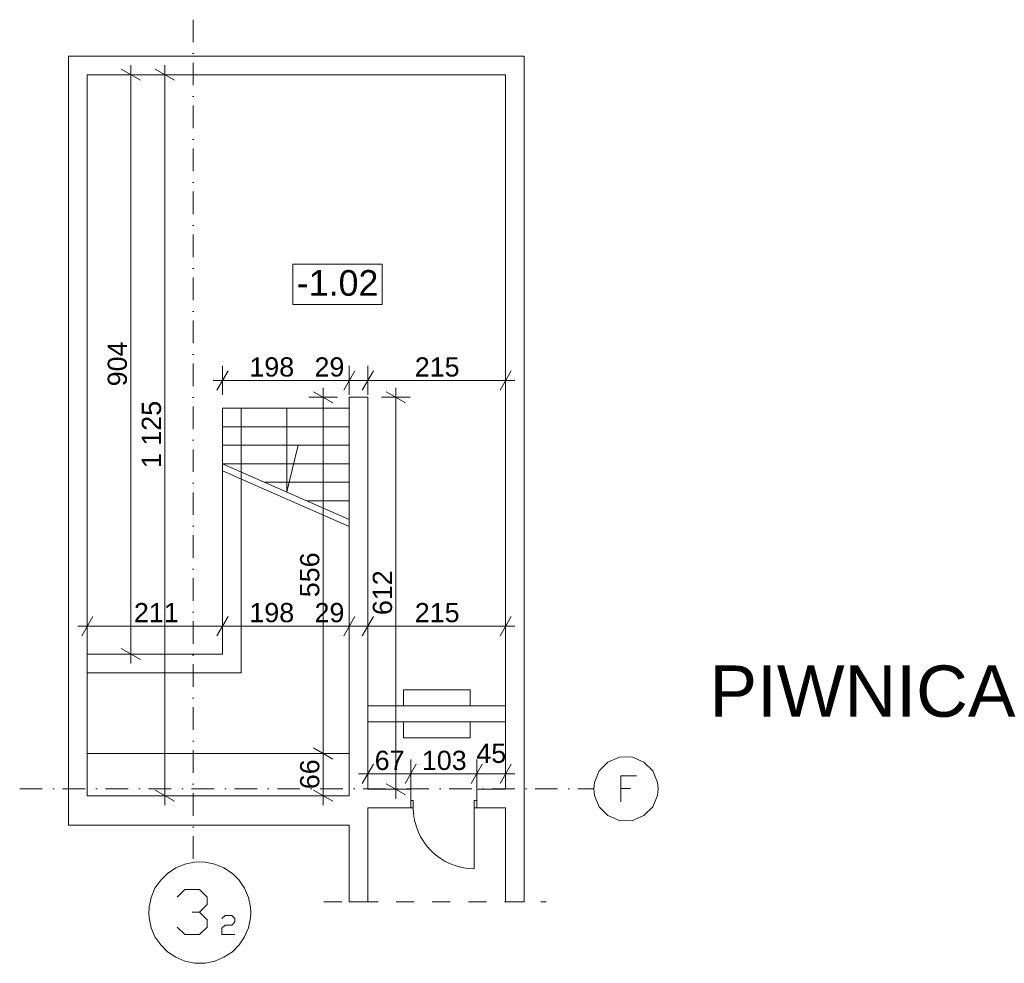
# Model space of a CAD drawing. Extents: x -283435 to 14216, y -77540 to 30522.
# Tile 155 of 177: x -52312 to -36942, y -55624 to -40902. Entities that reach past the tile are written whole.
import ezdxf

# ---------------------------------------------------------------- set-up
doc = ezdxf.new("R2010")
doc.units = 0
doc.header["$MEASUREMENT"] = 0
doc.linetypes.add('Kropki i Kreski', pattern=[670.277762, 352.777767, -176.388884, 0, -141.111112])
doc.linetypes.add('Przerywana', pattern=[564.444447, 282.222223, -282.222223])
for name, color, linetype in [('Drzwi ArchiCAD', 7, 'Continuous'), ('WYMIARY', 7, 'Continuous'), ('ŚCIANY', 7, 'Continuous')]:
    doc.layers.add(name, color=color, linetype=linetype)
for name, color, linetype, lineweight in [('Drzwi ArchiCAD_Nr_Pióra__3', 3, 'Continuous', 18), ('Drzwi ArchiCAD_Nr_Pióra__7', 7, 'Continuous', 18), ('LINIE_Nr_Pióra__7', 7, 'Continuous', 18), ('OPISY_Nr_Pióra__65', 65, 'Continuous', 18), ('OPISY_Nr_Pióra__86', 86, 'Continuous', 18), ('OSIE_Nr_Pióra__5', 5, 'Continuous', 18), ('OSIE_Nr_Pióra__7', 7, 'Continuous', 18), ('WYMIARY_Nr_Pióra__4', 4, 'Continuous', 18), ('WYMIARY_Nr_Pióra__5', 5, 'Continuous', 18), ('ŚCIANY_Nr_Pióra__7', 7, 'Continuous', 18)]:
    doc.layers.add(name, color=color, linetype=linetype, lineweight=lineweight)
doc.styles.add('GENERATED_STYLE_1', font='arial.ttf')
doc.styles.add('GENERATED_STYLE_2', font='txt')
doc.dimstyles.new('GENERATED_STYLE__1', dxfattribs={"dimtxt": 300, "dimasz": 228, "dimexe": 0.18, "dimexo": 0, "dimgap": 0.09, "dimtad": 1, "dimdec": 0, "dimlfac": 0.1, "dimzin": 0, "dimdsep": 46, "dimtxsty": 'GENERATED_STYLE_2', "dimblk": 'ARROWHEAD_2', "dimblk1": 'ARROWHEAD_2', "dimblk2": 'ARROWHEAD_2', "dimcen": 0.09, "dimclrd": 256, "dimclre": 256, "dimclrt": 256, "dimazin": 0, "dimtfac": 1, "dimtdec": 4, "dimtmove": 0, "dimatfit": 3, "dimfxl": 1, "dimtolj": 1, "dimtzin": 0, "dimarcsym": 0})
doc.dimstyles.new('GENERATED_STYLE__2', dxfattribs={"dimtxt": 300, "dimasz": 228, "dimexe": 0.18, "dimexo": 0, "dimgap": 0.09, "dimtad": 1, "dimtih": 1, "dimtoh": 1, "dimdec": 0, "dimlfac": 0.1, "dimzin": 0, "dimdsep": 46, "dimtxsty": 'GENERATED_STYLE_2', "dimblk": 'ARROWHEAD_2', "dimblk1": 'ARROWHEAD_2', "dimblk2": 'ARROWHEAD_2', "dimcen": 0.09, "dimclrd": 256, "dimclre": 256, "dimclrt": 256, "dimazin": 0, "dimtfac": 1, "dimtdec": 4, "dimtmove": 0, "dimatfit": 3, "dimfxl": 1, "dimtolj": 1, "dimtzin": 0, "dimarcsym": 0})
doc.dimstyles.new('GENERATED_STYLE__3', dxfattribs={"dimtxt": 300, "dimasz": 228, "dimexe": 0.18, "dimexo": 0, "dimgap": 0.09, "dimtad": 1, "dimtih": 1, "dimtoh": 1, "dimdec": 0, "dimlfac": 0.1, "dimzin": 0, "dimdsep": 46, "dimtxsty": 'GENERATED_STYLE_2', "dimblk": 'ARROWHEAD_2', "dimblk1": 'ARROWHEAD_2', "dimblk2": 'ARROWHEAD_2', "dimcen": 0.09, "dimclrd": 256, "dimclre": 256, "dimclrt": 256, "dimazin": 0, "dimtfac": 1, "dimtdec": 4, "dimtmove": 2, "dimatfit": 3, "dimfxl": 1, "dimtolj": 1, "dimtzin": 0, "dimarcsym": 0})

# ---------------------------------------------------------------- blocks, each defined once
blk = doc.blocks.new('Ściana_524', base_point=(-51257, -53010))
at = {"layer": 'ŚCIANY_Nr_Pióra__7', "linetype": 'Continuous'}
for p, q in [((-51547, -41471), (-51547, -53470)), ((-51257, -50801), (-51257, -41761)), ((-51257, -53010), (-51257, -51091))]:
    blk.add_line(p, q, dxfattribs=at)
blk = doc.blocks.new('Ściana_525', base_point=(-51257, -41761))
at = {"layer": 'ŚCIANY_Nr_Pióra__7', "linetype": 'Continuous'}
for p, q in [((-44437, -41471), (-51547, -41471)), ((-51257, -41761), (-44727, -41761))]:
    blk.add_line(p, q, dxfattribs=at)
blk = doc.blocks.new('Ściana_526', base_point=(-44727, -41761))
at = {"layer": 'ŚCIANY_Nr_Pióra__7', "linetype": 'Continuous'}
for p, q in [((-44437, -54667), (-44437, -41471)), ((-44727, -41761), (-44727, -52909)), ((-44727, -53199), (-44727, -54667)), ((-44727, -54667), (-44437, -54667))]:
    blk.add_line(p, q, dxfattribs=at)
blk = doc.blocks.new('D1 Drzwi proste 12_158')
at = {"layer": 'Drzwi ArchiCAD_Nr_Pióra__3', "linetype": 'Continuous'}
for p, q in [((475, 0), (475, 950)), ((-475, 0), (-515, 0)), ((-515, 0), (-515, -115)), ((-475, -115), (-475, 0)), ((515, 0), (475, 0)), ((475, 0), (475, -115)), ((515, -115), (515, 0)), ((-515, -115), (-475, -115)), ((475, -115), (515, -115))]:
    blk.add_line(p, q, dxfattribs=at)
blk.add_arc((475, 0), 950, 90, 180, dxfattribs=at)
at = {"layer": 'Drzwi ArchiCAD_Nr_Pióra__7', "linetype": 'Continuous'}
for p, q in [((-515, 0), (-515, -115)), ((515, 0), (515, -115))]:
    blk.add_line(p, q, dxfattribs=at)
blk = doc.blocks.new('Ściana_527', base_point=(-44727, -52909))
at = {"layer": 'ŚCIANY_Nr_Pióra__7', "linetype": 'Continuous'}
for p, q in [((-46207, -52909), (-46877, -52909)), ((-46207, -53084), (-46207, -52909)), ((-45177, -53084), (-45177, -52909)), ((-44727, -52909), (-45177, -52909)), ((-46207, -53199), (-46207, -53084)), ((-45177, -53199), (-45177, -53084)), ((-46877, -53199), (-46207, -53199)), ((-45177, -53199), (-44727, -53199))]:
    blk.add_line(p, q, dxfattribs=at)
at = {"layer": 'Drzwi ArchiCAD', "linetype": 'Continuous', "xscale": -1, "rotation": 180}
blk.add_blockref('D1 Drzwi proste 12_158', (-45692, -53199), dxfattribs=at)
blk = doc.blocks.new('Ściana_528', base_point=(-46877, -54667))
at = {"layer": 'ŚCIANY_Nr_Pióra__7', "linetype": 'Continuous'}
for p, q in [((-46877, -46793), (-47167, -46793)), ((-47167, -46793), (-47167, -53010)), ((-46877, -52909), (-46877, -46793)), ((-46877, -54667), (-46877, -53199)), ((-47167, -53470), (-47167, -54667)), ((-47167, -54667), (-46877, -54667))]:
    blk.add_line(p, q, dxfattribs=at)
blk = doc.blocks.new('Ściana_529', base_point=(-51257, -53010))
at = {"layer": 'ŚCIANY_Nr_Pióra__7', "linetype": 'Continuous'}
for p, q in [((-47167, -53010), (-51257, -53010)), ((-51547, -53470), (-47167, -53470))]:
    blk.add_line(p, q, dxfattribs=at)
blk = doc.blocks.new('Ściana_530', base_point=(-51257, -51091))
at = {"layer": 'ŚCIANY_Nr_Pióra__7', "linetype": 'Continuous'}
for p, q in [((-49146, -50801), (-51257, -50801)), ((-51257, -51091), (-48856, -51091))]:
    blk.add_line(p, q, dxfattribs=at)
blk = doc.blocks.new('Ściana_531', base_point=(-49146, -46963))
at = {"layer": 'ŚCIANY_Nr_Pióra__7', "linetype": 'Continuous'}
for p, q in [((-49146, -46963), (-49146, -50801)), ((-48856, -46963), (-49146, -46963)), ((-48856, -51091), (-48856, -46963))]:
    blk.add_line(p, q, dxfattribs=at)
blk = doc.blocks.new('*D2462')
at = {"layer": 'WYMIARY_Nr_Pióra__4', "linetype": 'Continuous', "transparency": 16777216}
for p, q in [((-49821, -53010), (-50271, -53010)), ((-50196, -52924), (-49896, -53097)), ((-50046, -53157), (-50046, -53010))]:
    blk.add_line(p, q, dxfattribs=at)
blk = doc.blocks.new('ARROWHEAD_2')
at = {"linetype": 'Continuous'}
for p, q in [((0, 0), (-1, 0)), ((-0.378, -0.655), (0.378, 0.655))]:
    blk.add_line(p, q, dxfattribs=at)
blk = doc.blocks.new('*D2463')
at = {"layer": 'WYMIARY_Nr_Pióra__4', "linetype": 'Continuous', "transparency": 16777216}
for p, q in [((-50046, -41761), (-50046, -41614)), ((-49821, -41761), (-50271, -41761)), ((-49896, -41847), (-50196, -41674)), ((-50046, -53010), (-50046, -41761)), ((-49821, -53010), (-50271, -53010)), ((-50196, -52924), (-49896, -53097))]:
    blk.add_line(p, q, dxfattribs=at)
at = {"layer": 'WYMIARY_Nr_Pióra__5', "transparency": 16777216, "insert": (-50406, -47898), "char_height": 300, "attachment_point": 1, "rotation": 90, "style": 'GENERATED_STYLE_1'}
blk.add_mtext('{1\xa0125}', dxfattribs=at)
blk = doc.blocks.new('*D2464')
at = {"layer": 'WYMIARY_Nr_Pióra__4', "linetype": 'Continuous', "transparency": 16777216}
for p, q in [((-47350, -52350), (-47800, -52350)), ((-47725, -52264), (-47425, -52437)), ((-47575, -53010), (-47575, -52350)), ((-47350, -53010), (-47800, -53010)), ((-47725, -52924), (-47425, -53097)), ((-47575, -53157), (-47575, -53010))]:
    blk.add_line(p, q, dxfattribs=at)
at = {"layer": 'WYMIARY_Nr_Pióra__5', "transparency": 16777216, "insert": (-47935, -52908), "char_height": 300, "attachment_point": 1, "rotation": 90, "style": 'GENERATED_STYLE_1'}
blk.add_mtext('{66}', dxfattribs=at)
blk = doc.blocks.new('*D2465')
at = {"layer": 'WYMIARY_Nr_Pióra__4', "linetype": 'Continuous', "transparency": 16777216}
for p, q in [((-47425, -46880), (-47725, -46706)), ((-47575, -46793), (-47575, -46646)), ((-47350, -46793), (-47800, -46793)), ((-47575, -52350), (-47575, -46793)), ((-47350, -52350), (-47800, -52350)), ((-47725, -52264), (-47425, -52437))]:
    blk.add_line(p, q, dxfattribs=at)
at = {"layer": 'WYMIARY_Nr_Pióra__5', "transparency": 16777216, "insert": (-47935, -49913), "char_height": 300, "attachment_point": 1, "rotation": 90, "style": 'GENERATED_STYLE_1'}
blk.add_mtext('{556}', dxfattribs=at)
blk = doc.blocks.new('*D2466')
at = {"layer": 'WYMIARY_Nr_Pióra__4', "linetype": 'Continuous', "transparency": 16777216}
for p, q in [((-46290, -46880), (-46590, -46706)), ((-46440, -46793), (-46440, -46646)), ((-46215, -46793), (-46665, -46793)), ((-46440, -52909), (-46440, -46793)), ((-46590, -52822), (-46290, -52996)), ((-46215, -52909), (-46665, -52909)), ((-46440, -53056), (-46440, -52909))]:
    blk.add_line(p, q, dxfattribs=at)
at = {"layer": 'WYMIARY_Nr_Pióra__5', "transparency": 16777216, "insert": (-46800, -50192), "char_height": 300, "attachment_point": 1, "rotation": 90, "style": 'GENERATED_STYLE_1'}
blk.add_mtext('{612}', dxfattribs=at)
blk = doc.blocks.new('*D2467')
at = {"layer": 'WYMIARY_Nr_Pióra__4', "linetype": 'Continuous', "transparency": 16777216}
for p, q in [((-51171, -50213), (-51344, -50513)), ((-51257, -50588), (-51257, -50138)), ((-49059, -50213), (-49232, -50513)), ((-49146, -50588), (-49146, -50138)), ((-51404, -50363), (-51257, -50363)), ((-51257, -50363), (-49146, -50363))]:
    blk.add_line(p, q, dxfattribs=at)
at = {"layer": 'WYMIARY_Nr_Pióra__5', "transparency": 16777216, "insert": (-50528, -50003), "char_height": 300, "attachment_point": 1, "style": 'GENERATED_STYLE_1'}
blk.add_mtext('{211}', dxfattribs=at)
blk = doc.blocks.new('*D2468')
at = {"layer": 'WYMIARY_Nr_Pióra__4', "linetype": 'Continuous', "transparency": 16777216}
for p, q in [((-49059, -50213), (-49232, -50513)), ((-49146, -50588), (-49146, -50138)), ((-47081, -50213), (-47254, -50513)), ((-47167, -50588), (-47167, -50138)), ((-49146, -50363), (-47167, -50363))]:
    blk.add_line(p, q, dxfattribs=at)
at = {"layer": 'WYMIARY_Nr_Pióra__5', "transparency": 16777216, "char_height": 300, "attachment_point": 1, "style": 'GENERATED_STYLE_1'}
for s, insert in [('{198}', (-48726, -50003)), ('{29}', (-47709, -50003))]:
    blk.add_mtext(s, dxfattribs=dict(at, insert=insert))
blk = doc.blocks.new('*D2469')
at = {"layer": 'WYMIARY_Nr_Pióra__4', "linetype": 'Continuous', "transparency": 16777216}
for p, q in [((-47081, -50213), (-47254, -50513)), ((-47167, -50588), (-47167, -50138)), ((-46791, -50213), (-46964, -50513)), ((-46877, -50588), (-46877, -50138)), ((-47167, -50363), (-46877, -50363))]:
    blk.add_line(p, q, dxfattribs=at)
blk = doc.blocks.new('*D2470')
at = {"layer": 'WYMIARY_Nr_Pióra__4', "linetype": 'Continuous', "transparency": 16777216}
for p, q in [((-46791, -50213), (-46964, -50513)), ((-46877, -50588), (-46877, -50138)), ((-44814, -50513), (-44641, -50213)), ((-44727, -50588), (-44727, -50138)), ((-46877, -50363), (-44727, -50363)), ((-44727, -50363), (-44580, -50363))]:
    blk.add_line(p, q, dxfattribs=at)
at = {"layer": 'WYMIARY_Nr_Pióra__5', "transparency": 16777216, "insert": (-46144, -50003), "char_height": 300, "attachment_point": 1, "style": 'GENERATED_STYLE_1'}
blk.add_mtext('{215}', dxfattribs=at)
blk = doc.blocks.new('*D2471')
at = {"layer": 'WYMIARY_Nr_Pióra__4', "linetype": 'Continuous', "transparency": 16777216}
for p, q in [((-49059, -46380), (-49232, -46680)), ((-49146, -46755), (-49146, -46305)), ((-47081, -46380), (-47254, -46680)), ((-47167, -46755), (-47167, -46305)), ((-49293, -46530), (-49146, -46530)), ((-49146, -46530), (-47167, -46530))]:
    blk.add_line(p, q, dxfattribs=at)
at = {"layer": 'WYMIARY_Nr_Pióra__5', "transparency": 16777216, "char_height": 300, "attachment_point": 1, "style": 'GENERATED_STYLE_1'}
for s, insert in [('{198}', (-48726, -46170)), ('{29}', (-47709, -46170))]:
    blk.add_mtext(s, dxfattribs=dict(at, insert=insert))
blk = doc.blocks.new('*D2472')
at = {"layer": 'WYMIARY_Nr_Pióra__4', "linetype": 'Continuous', "transparency": 16777216}
for p, q in [((-47081, -46380), (-47254, -46680)), ((-47167, -46755), (-47167, -46305)), ((-46791, -46380), (-46964, -46680)), ((-46877, -46755), (-46877, -46305)), ((-47167, -46530), (-46877, -46530))]:
    blk.add_line(p, q, dxfattribs=at)
blk = doc.blocks.new('*D2473')
at = {"layer": 'WYMIARY_Nr_Pióra__4', "linetype": 'Continuous', "transparency": 16777216}
for p, q in [((-46791, -46380), (-46964, -46680)), ((-46877, -46755), (-46877, -46305)), ((-44814, -46680), (-44641, -46380)), ((-44727, -46755), (-44727, -46305)), ((-46877, -46530), (-44727, -46530)), ((-44727, -46530), (-44580, -46530))]:
    blk.add_line(p, q, dxfattribs=at)
at = {"layer": 'WYMIARY_Nr_Pióra__5', "transparency": 16777216, "insert": (-46144, -46170), "char_height": 300, "attachment_point": 1, "style": 'GENERATED_STYLE_1'}
blk.add_mtext('{215}', dxfattribs=at)
blk = doc.blocks.new('*D2474')
at = {"layer": 'WYMIARY_Nr_Pióra__4', "linetype": 'Continuous', "transparency": 16777216}
for p, q in [((-50578, -41761), (-50578, -41614)), ((-50353, -41761), (-50803, -41761)), ((-50428, -41847), (-50728, -41674)), ((-50578, -50801), (-50578, -41761)), ((-50728, -50714), (-50428, -50887)), ((-50353, -50801), (-50803, -50801)), ((-50578, -50947), (-50578, -50801))]:
    blk.add_line(p, q, dxfattribs=at)
at = {"layer": 'WYMIARY_Nr_Pióra__5', "transparency": 16777216, "insert": (-50938, -46622), "char_height": 300, "attachment_point": 1, "rotation": 90, "style": 'GENERATED_STYLE_1'}
blk.add_mtext('{904}', dxfattribs=at)
blk = doc.blocks.new('*D2475')
at = {"layer": 'WYMIARY_Nr_Pióra__4', "linetype": 'Continuous', "transparency": 16777216}
for p, q in [((-46791, -52518), (-46964, -52818)), ((-46877, -52893), (-46877, -52443)), ((-46121, -52518), (-46294, -52818)), ((-46207, -52893), (-46207, -52443)), ((-47024, -52668), (-46877, -52668)), ((-46877, -52668), (-46207, -52668))]:
    blk.add_line(p, q, dxfattribs=at)
at = {"layer": 'WYMIARY_Nr_Pióra__5', "transparency": 16777216, "insert": (-46770, -52308), "char_height": 300, "attachment_point": 1, "style": 'GENERATED_STYLE_1'}
blk.add_mtext('{67}', dxfattribs=at)
blk = doc.blocks.new('*D2476')
at = {"layer": 'WYMIARY_Nr_Pióra__4', "linetype": 'Continuous', "transparency": 16777216}
for p, q in [((-46121, -52518), (-46294, -52818)), ((-46207, -52893), (-46207, -52443)), ((-45091, -52518), (-45264, -52818)), ((-45177, -52893), (-45177, -52443)), ((-46207, -52668), (-45177, -52668))]:
    blk.add_line(p, q, dxfattribs=at)
at = {"layer": 'WYMIARY_Nr_Pióra__5', "transparency": 16777216, "char_height": 300, "attachment_point": 1, "style": 'GENERATED_STYLE_1'}
for s, insert in [('{45}', (-45183, -52198)), ('{103}', (-46034, -52308))]:
    blk.add_mtext(s, dxfattribs=dict(at, insert=insert))
blk = doc.blocks.new('*D2477')
at = {"layer": 'WYMIARY_Nr_Pióra__4', "linetype": 'Continuous', "transparency": 16777216}
for p, q in [((-45091, -52518), (-45264, -52818)), ((-45177, -52893), (-45177, -52443)), ((-44814, -52818), (-44641, -52518)), ((-44727, -52893), (-44727, -52443)), ((-45177, -52668), (-44727, -52668)), ((-44727, -52668), (-44580, -52668))]:
    blk.add_line(p, q, dxfattribs=at)

msp = doc.modelspace()

# ---------------------------------------------------------------- linework, layer by layer
at = {"layer": 'LINIE_Nr_Pióra__7', "linetype": 'Continuous'}
for p, q in [((-51257.2, -46963), (-51257.2, -53010.4)), ((-51257.2, -53010.4), (-51257.2, -46963)), ((-49145.8, -46963), (-47167.2, -46963)), ((-49145.8, -47939.5), (-49145.8, -46963)), ((-48141.8, -48270.5), (-47964, -47541.2)), ((-49145.8, -47830.4), (-47167.2, -48697.8)), ((-49145.8, -47939.5), (-47167.2, -48806.9)), ((-46322.2, -51358.9), (-45282.2, -51358.9)), ((-46322.2, -51358.9), (-46322.2, -51608.9)), ((-45282.2, -51358.9), (-45282.2, -51608.9)), ((-46877.2, -51608.9), (-44727.2, -51608.9)), ((-46877.2, -51858.9), (-44727.2, -51858.9)), ((-46322.2, -51858.9), (-46322.2, -52108.9)), ((-45282.2, -51858.9), (-45282.2, -52108.9)), ((-46322.2, -52108.9), (-45282.2, -52108.9)), ((-51257.2, -53010.4), (-51257.2, -52350.4)), ((-51257.2, -52350.4), (-47167.2, -52350.4))]:
    msp.add_line(p, q, dxfattribs=at)
at = {"layer": 'LINIE_Nr_Pióra__7', "linetype": 'Continuous', "flags": 128}
for points in [[(-48141.8, -46963), (-48141.8, -48270.5)], [(-47167.2, -47252.1), (-49145.8, -47252.1)], [(-47167.2, -47541.2), (-49145.8, -47541.2)], [(-47167.2, -47830.4), (-49145.8, -47830.4)], [(-47167.2, -48119.5), (-48486.3, -48119.5)], [(-47167.2, -48408.6), (-47826.7, -48408.6)]]:
    msp.add_lwpolyline(points, dxfattribs=at)
at = {"layer": 'OPISY_Nr_Pióra__65', "linetype": 'Continuous', "flags": 128}
msp.add_lwpolyline([(-48046.9, -44717.6), (-46652.1, -44717.6), (-46652.1, -45346.1), (-48046.9, -45346.1)], close=True, dxfattribs=at)
at = {"layer": 'OSIE_Nr_Pióra__5', "linetype": 'Kropki i Kreski'}
msp.add_line((-49602.8, -40902.1), (-49602.8, -54039.9), dxfattribs=at)
at = {"layer": 'OSIE_Nr_Pióra__7', "linetype": 'Kropki i Kreski'}
msp.add_line((-52311.5, -52900.5), (-43351, -52900.5), dxfattribs=at)
at = {"layer": 'OSIE_Nr_Pióra__7', "linetype": 'Przerywana'}
msp.add_line((-47565.1, -54666.9), (-44093.8, -54666.9), dxfattribs=at)
at = {"layer": 'OSIE_Nr_Pióra__7', "linetype": 'Continuous', "flags": 128}
for points in [[(-43351, -52900.5), (-43340.6, -53005.1), (-43267.4, -53183), (-43131.4, -53318.7), (-42948.5, -53397.3), (-42849.2, -53402.6), (-42744.5, -53397.3), (-42566.7, -53318.7), (-42430.9, -53183), (-42357.7, -53005.1), (-42347.3, -52900.5), (-42357.7, -52801.1), (-42430.9, -52623.3), (-42566.7, -52487.5), (-42744.5, -52409), (-42849.2, -52403.9), (-42948.5, -52409), (-43131.4, -52487.5), (-43267.4, -52623.3), (-43340.6, -52801.1)], [(-50294, -54834.7), (-50288.7, -54913.2), (-50257.2, -55070.1), (-50199.7, -55211.2), (-50110.8, -55336.8), (-50006.2, -55446.5), (-49875.7, -55530.1), (-49734.3, -55593), (-49582.9, -55624.4), (-49499.3, -55624.4), (-49415.4, -55624.4), (-49263.9, -55593), (-49122.8, -55530.1), (-48992.1, -55446.5), (-48887.4, -55336.8), (-48803.8, -55211.2), (-48741, -55070.1), (-48709.6, -54913.2), (-48704.2, -54834.7), (-48709.6, -54751.1), (-48741, -54599.6), (-48803.8, -54453.2), (-48887.4, -54327.5), (-48992.1, -54223.1), (-49122.8, -54134.2), (-49263.9, -54076.7), (-49415.4, -54045.3), (-49499.3, -54039.9), (-49582.9, -54045.3), (-49734.3, -54076.7), (-49875.7, -54134.2), (-50006.2, -54223.1), (-50110.8, -54327.5), (-50199.7, -54453.2), (-50257.2, -54599.6), (-50288.7, -54751.1)]]:
    msp.add_lwpolyline(points, close=True, dxfattribs=at)
for points in [[(-42927.4, -53104.4), (-42927.4, -52701.8), (-42681.7, -52701.8)], [(-42927.4, -52895.4), (-42775.9, -52895.4)], [(-49504.3, -54824.3), (-49383.9, -54709.3), (-49383.9, -54594.3), (-49504.3, -54473.9), (-49734.3, -54473.9), (-49854.7, -54594.3)], [(-49854.7, -55059.7), (-49734.3, -55174.7), (-49504.3, -55174.7), (-49383.9, -55059.7), (-49383.9, -54944.7), (-49504.3, -54824.3), (-49619.3, -54824.3)], [(-49153.9, -54923.6), (-49101.7, -54876.8), (-49002.4, -54876.8), (-48955.3, -54923.6), (-48955.3, -54976.1), (-49002.4, -55028.3), (-49101.7, -55028.3), (-49153.9, -55075.4), (-49153.9, -55174.7), (-48955.3, -55174.7)]]:
    msp.add_lwpolyline(points, dxfattribs=at)

# ---------------------------------------------------------------- block references
at = {"layer": 'ŚCIANY'}
for name, p in [('Ściana_524', (-51257.2, -53010.4)), ('Ściana_525', (-51257.2, -41760.6)), ('Ściana_526', (-44727.2, -41760.6)), ('Ściana_528', (-46877.2, -54666.9)), ('Ściana_531', (-49145.8, -46963)), ('Ściana_530', (-51257.2, -51090.6)), ('Ściana_529', (-51257.2, -53010.4)), ('Ściana_527', (-44727.2, -52908.9))]:
    msp.add_blockref(name, p, dxfattribs=at)

# ---------------------------------------------------------------- texts
at = {"layer": 'OPISY_Nr_Pióra__86', "linetype": 'Continuous', "attachment_point": 2, "style": 'GENERATED_STYLE_1'}
for s, insert, char_height in [('{-1.02}', (-47349.5, -44809), 400), ('{PIWNICA}', (-39156.6, -50978), 800)]:
    msp.add_mtext(s, dxfattribs=dict(at, insert=insert, char_height=char_height))

# ---------------------------------------------------------------- dimensions: what is measured, and where the dimension line sits
at = {"layer": 'WYMIARY', "linetype": 'Continuous'}
for base, p1, p2, picture, middle in [((-50045.6, -53010.4), (-51257.2, -53010.4), (-51257.2, -41760.6), '*D2463', (-50255.6, -47384.2)), ((-50578.3, -50800.6), (-51257.2, -50800.6), (-51257.2, -41760.6), '*D2474', (-50788.3, -46284.7)), ((-47574.7, -53010.4), (-47167.2, -52350.4), (-47167.2, -46793), '*D2465', (-47784.7, -49575.8)), ((-46440, -52908.9), (-46877.2, -52908.9), (-46877.2, -46793), '*D2466', (-46650, -49855.1)), ((-47574.7, -53010.4), (-47167.2, -53010.4), (-47167.2, -52350.4), '*D2464', (-47784.7, -52683.2)), ((-50045.5672835, -53010.4322229), (-51257.1992567, -53010.4322229), (-51257.1992567, -53010.4322229), '*D2462', (-50255.5672835, -53011.8036677))]:
    dim = msp.add_linear_dim(base=base, p1=p1, p2=p2, angle=90, dimstyle='GENERATED_STYLE__1', dxfattribs=at)
    dim.commit()
    dim.dimension.update_dxf_attribs({"geometry": picture, "text_midpoint": middle})
for base, p1, p2, dimstyle, picture, middle in [((-49145.8, -46529.9), (-49145.8, -46963), (-47167.2, -46963), 'GENERATED_STYLE__2', '*D2471', (-48388.3, -46319.9)), ((-49145.8, -46529.9), (-46877.2, -46793), (-44727.2, -54666.9), 'GENERATED_STYLE__2', '*D2473', (-45806.3, -46319.9)), ((-49145.8, -46529.9), (-47167.2, -46963), (-46877.2, -46793), 'GENERATED_STYLE__2', '*D2472', (-47484.3, -46319.9)), ((-51257.2, -50363.1), (-51257.2, -53010.4), (-49145.8, -50800.6), 'GENERATED_STYLE__2', '*D2467', (-50190.6, -50153.1)), ((-51257.2, -50363.1), (-49145.8, -50800.6), (-47167.2, -54666.9), 'GENERATED_STYLE__2', '*D2468', (-48388.3, -50153.1)), ((-51257.2, -50363.1), (-46877.2, -52908.9), (-44727.2, -54666.9), 'GENERATED_STYLE__2', '*D2470', (-45806.3, -50153.1)), ((-51257.2, -50363.1), (-47167.2, -54666.9), (-46877.2, -52908.9), 'GENERATED_STYLE__2', '*D2469', (-47484.3, -50153.1)), ((-46877.2, -52668.4), (-46207.2, -52908.9), (-45177.2, -52908.9), 'GENERATED_STYLE__2', '*D2476', (-45696.3, -52458.4)), ((-46877.2, -52668.4), (-46877.2, -52908.9), (-46207.2, -52908.9), 'GENERATED_STYLE__2', '*D2475', (-46544.9, -52458.4)), ((-46877.2, -52668.4), (-45177.2, -52908.9), (-44727.2, -54666.9), 'GENERATED_STYLE__3', '*D2477', (-44957.6, -52347.8))]:
    dim = msp.add_linear_dim(base=base, p1=p1, p2=p2, dimstyle=dimstyle, dxfattribs=at)
    dim.commit()
    dim.dimension.update_dxf_attribs({"geometry": picture, "text_midpoint": middle})

doc.saveas('drawing.dxf')
